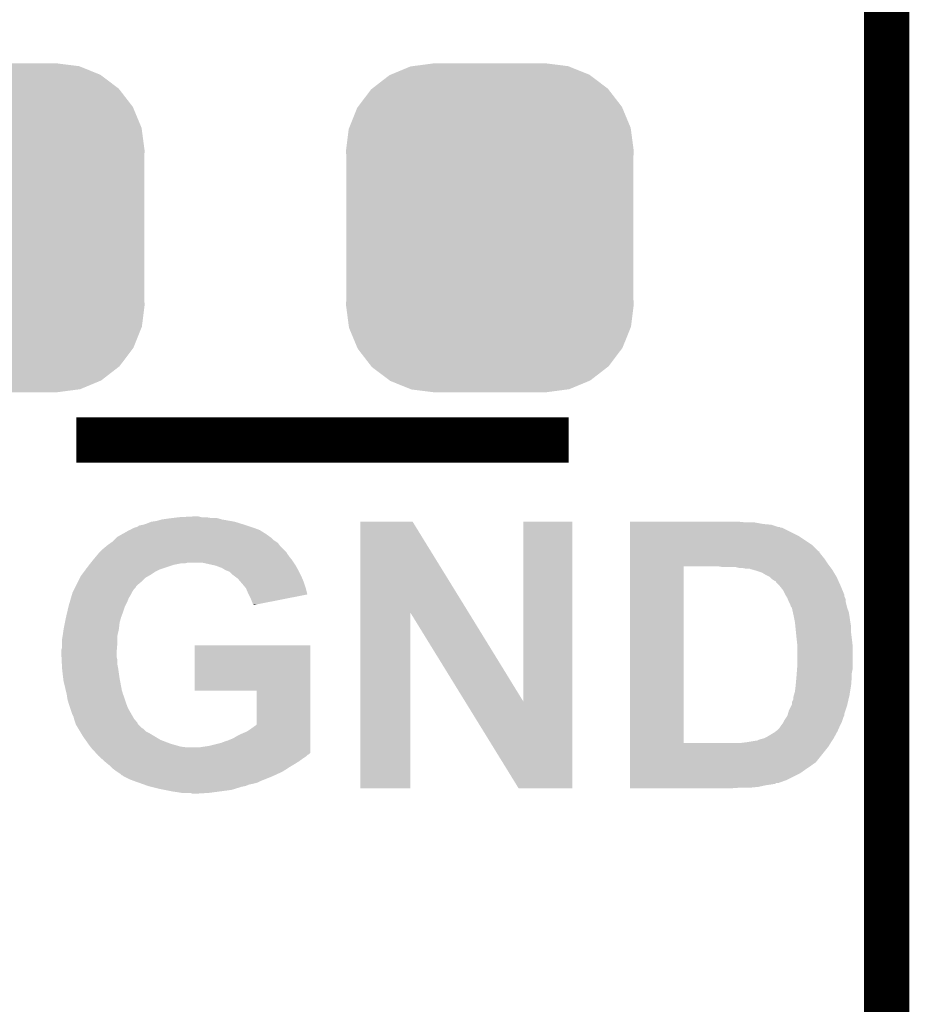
# Model space of a CAD drawing. Extents: x -0.05 to 0.95, y -0.15 to 2.1.
# Tile 28 of 38: x 0.67 to 0.79, y 1.25 to 1.38. Entities that reach past the tile are written whole.
import ezdxf

# ---------------------------------------------------------------- set-up
doc = ezdxf.new("R2010")
doc.units = 0
doc.layers.get('0').update_dxf_attribs({"linetype": 'CONTINUOUS'})
for name, color, linetype in [('PAC1811_CLICK_V100A_GKO', 5, 'CONTINUOUS'), ('PAC1811_CLICK_V100A_GTO', 14, 'CONTINUOUS'), ('PAC1811_CLICK_V100A_GTS', 12, 'CONTINUOUS')]:
    doc.layers.add(name, color=color, linetype=linetype)

# ---------------------------------------------------------------- blocks, each defined once
blk = doc.blocks.new('CUSTOM_86')
for points in [[(-0.01312, 0.02021), (-0.0105, 0.0213), (0.01316, 0.02021), (0.01045, 0.0213)], [(-0.0105, 0.0213), (-0.01022, 0.02134), (0.01045, 0.0213), (0.01036, 0.02134)], [(-0.01022, 0.02134), (-0.0075, 0.0217), (0.01036, 0.02134), (0.0075, 0.0217)], [(-0.01555, 0.01838), (-0.01329, 0.02013), (0.01558, 0.01838), (0.01326, 0.02013)], [(-0.01329, 0.02013), (-0.01312, 0.02021), (0.01326, 0.02013), (0.01316, 0.02021)], [(-0.01741, 0.01599), (-0.01568, 0.01828), (0.01743, 0.01599), (0.01566, 0.01828)], [(-0.01568, 0.01828), (-0.01555, 0.01838), (0.01566, 0.01828), (0.01558, 0.01838)], [(-0.01858, 0.0132), (-0.01751, 0.01586), (0.0186, 0.0132), (0.01749, 0.01586)], [(-0.01751, 0.01586), (-0.01741, 0.01599), (0.01749, 0.01586), (0.01743, 0.01599)], [(-0.019, 0.0102), (-0.01864, 0.01306), (0.019, 0.0102), (0.01862, 0.01306)], [(-0.01864, 0.01306), (-0.01858, 0.0132), (0.01862, 0.01306), (0.0186, 0.0132)], [(-0.01895, 0.00913), (-0.019, 0.0102), (0.01895, 0.00913), (0.019, 0.0102)], [(-0.01895, -0.00913), (-0.01895, 0.00913), (0.01895, -0.00913), (0.01895, 0.00913)], [(-0.019, -0.0102), (-0.01895, -0.00913), (0.019, -0.0102), (0.01895, -0.00913)], [(-0.01862, -0.01306), (-0.019, -0.0102), (0.01864, -0.01306), (0.019, -0.0102)], [(-0.0186, -0.0132), (-0.01862, -0.01306), (0.01858, -0.0132), (0.01864, -0.01306)], [(-0.01749, -0.01586), (-0.0186, -0.0132), (0.01751, -0.01586), (0.01858, -0.0132)], [(-0.01743, -0.01599), (-0.01749, -0.01586), (0.01741, -0.01599), (0.01751, -0.01586)], [(-0.01566, -0.01828), (-0.01743, -0.01599), (0.01568, -0.01828), (0.01741, -0.01599)], [(-0.01558, -0.01838), (-0.01566, -0.01828), (0.01555, -0.01838), (0.01568, -0.01828)], [(-0.01326, -0.02013), (-0.01558, -0.01838), (0.01329, -0.02013), (0.01555, -0.01838)], [(-0.01316, -0.02021), (-0.01326, -0.02013), (0.01312, -0.02021), (0.01329, -0.02013)], [(-0.01045, -0.0213), (-0.01316, -0.02021), (0.0105, -0.0213), (0.01312, -0.02021)], [(-0.01036, -0.02134), (-0.01045, -0.0213), (0.01022, -0.02134), (0.0105, -0.0213)], [(-0.0075, -0.0217), (-0.01036, -0.02134), (0.0075, -0.0217), (0.01022, -0.02134)]]:
    blk.add_solid(points)

msp = doc.modelspace()

# ---------------------------------------------------------------- linework, layer by layer
at = {"layer": 'PAC1811_CLICK_V100A_GKO', "const_width": 0.006}
msp.add_lwpolyline([(0.725, 1), (0.785, 1.06), (0.785, 2.055)], dxfattribs=at)
at = {"layer": 'PAC1811_CLICK_V100A_GTO', "const_width": 0.006}
msp.add_lwpolyline([(0.678, 1.323), (0.743, 1.323)], dxfattribs=at)
at = {"layer": 'PAC1811_CLICK_V100A_GTO'}
for points in [[(0.686, 1.3115), (0.6863, 1.3117), (0.7011, 1.3115), (0.7005, 1.3117)], [(0.6863, 1.3117), (0.6868, 1.3118), (0.7005, 1.3117), (0.70018, 1.3118)], [(0.6868, 1.3118), (0.6874, 1.312), (0.70018, 1.3118), (0.69954, 1.312)], [(0.6874, 1.312), (0.6879, 1.3122), (0.69954, 1.312), (0.6989, 1.3122)], [(0.6879, 1.3122), (0.6886, 1.3123), (0.6989, 1.3122), (0.69833, 1.3123)], [(0.6886, 1.3123), (0.6893, 1.3125), (0.69833, 1.3123), (0.6972, 1.3125)], [(0.6893, 1.3125), (0.69, 1.3126), (0.6972, 1.3125), (0.69685, 1.3126)], [(0.69, 1.3126), (0.6908, 1.3127), (0.69685, 1.3126), (0.6965, 1.3127)], [(0.6908, 1.3127), (0.6916, 1.3128), (0.6957, 1.3127), (0.6951, 1.3128)], [(0.6916, 1.3128), (0.6935, 1.3129), (0.6945, 1.3128), (0.6941, 1.3129)], [(0.7155, 1.3002), (0.7155, 1.3122), (0.7298, 1.3002), (0.7224, 1.3122)], [(0.7155, 1.3122), (0.7155, 1.3122), (0.7224, 1.3122), (0.7155, 1.3122)], [(0.737, 1.2885), (0.737, 1.3122), (0.7435, 1.2885), (0.7435, 1.3122)], [(0.737, 1.3122), (0.737, 1.3122), (0.7435, 1.3122), (0.737, 1.3122)], [(0.7511, 1.3121), (0.7511, 1.3122), (0.7665, 1.3121), (0.7655, 1.3122)], [(0.7511, 1.3119), (0.7511, 1.3121), (0.7687, 1.3119), (0.7676, 1.3121)], [(0.7511, 1.3118), (0.7511, 1.3119), (0.7698, 1.3118), (0.7687, 1.3119)], [(0.7511, 1.3115), (0.7511, 1.3118), (0.7707, 1.3115), (0.7698, 1.3118)], [(0.6834, 1.3102), (0.68411, 1.3106), (0.70356, 1.3102), (0.703, 1.3106)], [(0.68411, 1.3106), (0.685, 1.3111), (0.703, 1.3106), (0.7022, 1.3111)], [(0.6851, 1.3111), (0.6852, 1.3112), (0.7022, 1.3111), (0.70193, 1.3112)], [(0.6852, 1.3112), (0.6856, 1.3114), (0.70193, 1.3112), (0.7014, 1.3114)], [(0.6856, 1.3114), (0.686, 1.3115), (0.7014, 1.3114), (0.7011, 1.3115)], [(0.7511, 1.3114), (0.7511, 1.3115), (0.771, 1.3114), (0.7709, 1.3115)], [(0.7511, 1.3115), (0.7511, 1.3115), (0.7709, 1.3115), (0.7707, 1.3115)], [(0.7511, 1.3103), (0.7511, 1.3114), (0.7734, 1.3103), (0.7712, 1.3114)], [(0.7511, 1.3114), (0.7511, 1.3114), (0.7712, 1.3114), (0.771, 1.3114)], [(0.68198, 1.309), (0.6821, 1.3091), (0.7049, 1.309), (0.70483, 1.3091)], [(0.6821, 1.3091), (0.68252, 1.3094), (0.70483, 1.3091), (0.7046, 1.3094)], [(0.68252, 1.3094), (0.6828, 1.3096), (0.7046, 1.3094), (0.7043, 1.3096)], [(0.6828, 1.3096), (0.683, 1.3098), (0.7043, 1.3096), (0.704, 1.3098)], [(0.683, 1.3098), (0.6833, 1.3101), (0.704, 1.3098), (0.7037, 1.3101)], [(0.6833, 1.3101), (0.6834, 1.3102), (0.7037, 1.3101), (0.70356, 1.3102)], [(0.7511, 1.3091), (0.7511, 1.3103), (0.7752, 1.3091), (0.7734, 1.3103)], [(0.7511, 1.3083), (0.7511, 1.3091), (0.776, 1.3083), (0.7752, 1.3091)], [(0.68057, 1.3076), (0.6809, 1.308), (0.7061, 1.3076), (0.70583, 1.308)], [(0.6809, 1.308), (0.6811, 1.3082), (0.70583, 1.308), (0.7057, 1.3082)], [(0.6811, 1.3082), (0.6815, 1.3086), (0.7057, 1.3082), (0.7053, 1.3086)], [(0.6815, 1.3086), (0.68198, 1.309), (0.7053, 1.3086), (0.7049, 1.309)], [(0.7511, 1.3082), (0.7511, 1.3083), (0.7761, 1.3082), (0.7761, 1.3083)], [(0.7511, 1.3083), (0.7511, 1.3083), (0.7761, 1.3083), (0.776, 1.3083)], [(0.7511, 1.3078), (0.7511, 1.3082), (0.7764, 1.3078), (0.7761, 1.3082)], [(0.7511, 1.3073), (0.7511, 1.3078), (0.7768, 1.3073), (0.7764, 1.3078)], [(0.6796, 1.3064), (0.67968, 1.3065), (0.6905, 1.3064), (0.6908, 1.3065)], [(0.67968, 1.3065), (0.67984, 1.3067), (0.6908, 1.3065), (0.6918, 1.3067)], [(0.67984, 1.3067), (0.67992, 1.3068), (0.6923, 1.3067), (0.6927, 1.3068)], [(0.67992, 1.3068), (0.68016, 1.3071), (0.7067, 1.3068), (0.7065, 1.3071)], [(0.68016, 1.3071), (0.6804, 1.3074), (0.7065, 1.3071), (0.70626, 1.3074)], [(0.6804, 1.3074), (0.68057, 1.3076), (0.70626, 1.3074), (0.7061, 1.3076)], [(0.69595, 1.3065), (0.6946, 1.3068), (0.7069, 1.3065), (0.7067, 1.3068)], [(0.6964, 1.3064), (0.69595, 1.3065), (0.70696, 1.3064), (0.7069, 1.3065)], [(0.7511, 1.3067), (0.7511, 1.3073), (0.7772, 1.3067), (0.7768, 1.3073)], [(0.7511, 1.3063), (0.7511, 1.3067), (0.7775, 1.3063), (0.7772, 1.3067)], [(0.6785, 1.3049), (0.6787, 1.3052), (0.68728, 1.3049), (0.6878, 1.3052)], [(0.6787, 1.3052), (0.679, 1.3056), (0.6878, 1.3052), (0.6884, 1.3056)], [(0.679, 1.3056), (0.67922, 1.3059), (0.6884, 1.3056), (0.689, 1.3059)], [(0.67922, 1.3059), (0.6796, 1.3064), (0.689, 1.3059), (0.6905, 1.3064)], [(0.6972, 1.3061), (0.6964, 1.3064), (0.70713, 1.3061), (0.70696, 1.3064)], [(0.6977, 1.3058), (0.6972, 1.3061), (0.7073, 1.3058), (0.70713, 1.3061)], [(0.6982, 1.3056), (0.6977, 1.3058), (0.7074, 1.3056), (0.7073, 1.3058)], [(0.6985, 1.3053), (0.6982, 1.3056), (0.70755, 1.3053), (0.7074, 1.3056)], [(0.6989, 1.305), (0.6985, 1.3053), (0.7077, 1.305), (0.70755, 1.3053)], [(0.7511, 1.283), (0.7511, 1.3063), (0.7582, 1.283), (0.7582, 1.3063)], [(0.7635, 1.3062), (0.7628, 1.3063), (0.77758, 1.3062), (0.7775, 1.3063)], [(0.7655, 1.3061), (0.7651, 1.3062), (0.77765, 1.3061), (0.77758, 1.3062)], [(0.7664, 1.306), (0.7659, 1.3061), (0.77772, 1.306), (0.77765, 1.3061)], [(0.7671, 1.3059), (0.7669, 1.306), (0.7778, 1.3059), (0.77772, 1.306)], [(0.7679, 1.3057), (0.7672, 1.3059), (0.77792, 1.3057), (0.7778, 1.3059)], [(0.7685, 1.3055), (0.7679, 1.3057), (0.77804, 1.3055), (0.77792, 1.3057)], [(0.769, 1.3052), (0.7685, 1.3055), (0.77822, 1.3052), (0.77804, 1.3055)], [(0.7696, 1.3049), (0.769, 1.3052), (0.7784, 1.3049), (0.77822, 1.3052)], [(0.67795, 1.3038), (0.6782, 1.3043), (0.686, 1.3038), (0.6866, 1.3043)], [(0.6782, 1.3043), (0.67845, 1.3048), (0.6866, 1.3043), (0.6871, 1.3048)], [(0.67845, 1.3048), (0.6785, 1.3049), (0.6871, 1.3048), (0.68728, 1.3049)], [(0.6993, 1.3047), (0.6989, 1.305), (0.70783, 1.3047), (0.7077, 1.305)], [(0.69964, 1.3043), (0.6993, 1.3047), (0.708, 1.3043), (0.70783, 1.3047)], [(0.6999, 1.304), (0.69964, 1.3043), (0.7081, 1.304), (0.708, 1.3043)], [(0.7004, 1.3034), (0.6999, 1.304), (0.7083, 1.3034), (0.7081, 1.304)], [(0.7699, 1.3046), (0.7696, 1.3049), (0.77854, 1.3046), (0.7784, 1.3049)], [(0.7702, 1.3044), (0.7699, 1.3046), (0.77863, 1.3044), (0.77854, 1.3046)], [(0.7704, 1.3043), (0.7702, 1.3044), (0.77867, 1.3043), (0.77863, 1.3044)], [(0.7704, 1.3042), (0.7704, 1.3043), (0.77872, 1.3042), (0.77867, 1.3043)], [(0.7708, 1.3038), (0.7704, 1.3042), (0.7789, 1.3038), (0.77872, 1.3042)], [(0.67726, 1.3021), (0.67741, 1.3026), (0.6849, 1.3021), (0.6852, 1.3026)], [(0.67741, 1.3026), (0.6775, 1.3029), (0.6852, 1.3026), (0.68535, 1.3029)], [(0.6775, 1.3029), (0.67755, 1.303), (0.68535, 1.3029), (0.6854, 1.303)], [(0.67755, 1.303), (0.6777, 1.3033), (0.6854, 1.303), (0.6856, 1.3033)], [(0.6777, 1.3033), (0.6778, 1.3035), (0.6856, 1.3033), (0.6858, 1.3035)], [(0.6778, 1.3035), (0.6779, 1.3037), (0.6858, 1.3035), (0.6859, 1.3037)], [(0.6779, 1.3037), (0.67795, 1.3038), (0.6859, 1.3037), (0.686, 1.3038)], [(0.7007, 1.3027), (0.7004, 1.3034), (0.70847, 1.3027), (0.7083, 1.3034)], [(0.70075, 1.3026), (0.7007, 1.3027), (0.7085, 1.3026), (0.70847, 1.3027)], [(0.701, 1.3021), (0.70075, 1.3026), (0.70596, 1.3021), (0.7085, 1.3026)], [(0.7709, 1.3037), (0.7708, 1.3038), (0.77894, 1.3037), (0.7789, 1.3038)], [(0.7713, 1.3032), (0.7709, 1.3037), (0.77915, 1.3032), (0.77894, 1.3037)], [(0.7716, 1.3026), (0.7713, 1.3032), (0.7794, 1.3026), (0.77915, 1.3032)], [(0.77172, 1.3024), (0.7716, 1.3026), (0.7794, 1.3024), (0.7794, 1.3026)], [(0.677, 1.3012), (0.67712, 1.3016), (0.6845, 1.3012), (0.6847, 1.3016)], [(0.67712, 1.3016), (0.67726, 1.3021), (0.6847, 1.3016), (0.6849, 1.3021)], [(0.7012, 1.3016), (0.701, 1.3021), (0.70342, 1.3016), (0.70596, 1.3021)], [(0.7013, 1.3013), (0.7012, 1.3016), (0.70191, 1.3013), (0.70342, 1.3016)], [(0.7014, 1.3013), (0.7013, 1.3013), (0.7019, 1.3013), (0.70191, 1.3013)], [(0.7014, 1.3012), (0.7014, 1.3013), (0.7014, 1.3012), (0.7019, 1.3013)], [(0.77184, 1.3022), (0.77172, 1.3024), (0.7795, 1.3022), (0.7794, 1.3024)], [(0.7719, 1.3021), (0.77184, 1.3022), (0.77953, 1.3021), (0.7795, 1.3022)], [(0.77198, 1.3019), (0.7719, 1.3021), (0.7796, 1.3019), (0.77953, 1.3021)], [(0.7721, 1.3016), (0.77198, 1.3019), (0.7796, 1.3016), (0.7796, 1.3019)], [(0.7723, 1.3012), (0.7721, 1.3016), (0.7797, 1.3012), (0.7796, 1.3016)], [(0.67662, 1.2996), (0.67681, 1.3004), (0.6839, 1.2996), (0.6842, 1.3004)], [(0.67681, 1.3004), (0.67695, 1.301), (0.6842, 1.3004), (0.6844, 1.301)], [(0.67695, 1.301), (0.677, 1.3012), (0.6844, 1.301), (0.6845, 1.3012)], [(0.7155, 1.277), (0.7155, 1.3002), (0.7221, 1.277), (0.7221, 1.3002)], [(0.72931, 1.2885), (0.7221, 1.3002), (0.737, 1.2885), (0.7298, 1.3002)], [(0.7724, 1.3009), (0.7723, 1.3012), (0.77978, 1.3009), (0.7797, 1.3012)], [(0.7725, 1.3008), (0.7725, 1.3009), (0.7798, 1.3008), (0.77978, 1.3009)], [(0.77261, 1.3003), (0.7725, 1.3008), (0.78, 1.3003), (0.7798, 1.3008)], [(0.7727, 1.2999), (0.77261, 1.3003), (0.78007, 1.2999), (0.78, 1.3003)], [(0.6763, 1.298), (0.67648, 1.2989), (0.6836, 1.298), (0.6837, 1.2989)], [(0.67648, 1.2989), (0.6766, 1.2995), (0.6837, 1.2989), (0.68387, 1.2995)], [(0.6766, 1.2995), (0.67662, 1.2996), (0.68387, 1.2995), (0.6839, 1.2996)], [(0.77274, 1.2997), (0.7727, 1.2999), (0.7801, 1.2997), (0.78007, 1.2999)], [(0.77288, 1.299), (0.77274, 1.2997), (0.7802, 1.299), (0.7801, 1.2997)], [(0.7729, 1.2989), (0.77288, 1.299), (0.78022, 1.2989), (0.7802, 1.299)], [(0.77295, 1.2984), (0.7729, 1.2989), (0.7803, 1.2984), (0.78022, 1.2989)], [(0.6762, 1.2973), (0.6763, 1.298), (0.68344, 1.2973), (0.6836, 1.298)], [(0.77303, 1.2976), (0.77295, 1.2984), (0.7803, 1.2976), (0.7803, 1.2984)], [(0.7731, 1.2969), (0.77303, 1.2976), (0.78039, 1.2969), (0.7803, 1.2976)], [(0.6761, 1.2967), (0.67617, 1.2971), (0.6834, 1.2967), (0.6834, 1.2971)], [(0.6761, 1.2961), (0.6761, 1.2967), (0.6834, 1.2961), (0.6834, 1.2967)], [(0.6761, 1.2956), (0.6761, 1.2961), (0.68335, 1.2956), (0.6834, 1.2961)], [(0.67617, 1.2971), (0.6762, 1.2973), (0.6834, 1.2971), (0.68344, 1.2973)], [(0.7732, 1.296), (0.7731, 1.2969), (0.7805, 1.296), (0.78039, 1.2969)], [(0.676, 1.2953), (0.6761, 1.2956), (0.68333, 1.2953), (0.68335, 1.2956)], [(0.676, 1.295), (0.676, 1.2953), (0.6833, 1.295), (0.68333, 1.2953)], [(0.676, 1.2947), (0.676, 1.295), (0.6833, 1.2947), (0.6833, 1.295)], [(0.6936, 1.2899), (0.6936, 1.2959), (0.7089, 1.2899), (0.7089, 1.2959)], [(0.6936, 1.2959), (0.6936, 1.2959), (0.7089, 1.2959), (0.6936, 1.2959)], [(0.7732, 1.2931), (0.7732, 1.296), (0.7805, 1.2931), (0.7805, 1.296)], [(0.67602, 1.2944), (0.676, 1.2947), (0.6833, 1.2944), (0.6833, 1.2947)], [(0.67604, 1.294), (0.67602, 1.2944), (0.6834, 1.294), (0.6833, 1.2944)], [(0.67607, 1.2934), (0.67604, 1.294), (0.6834, 1.2934), (0.6834, 1.294)], [(0.67609, 1.2929), (0.67607, 1.2934), (0.6835, 1.2929), (0.6834, 1.2934)], [(0.6761, 1.2928), (0.67609, 1.2929), (0.68351, 1.2928), (0.6835, 1.2929)], [(0.67625, 1.2915), (0.6761, 1.2928), (0.6837, 1.2915), (0.68351, 1.2928)], [(0.7731, 1.2918), (0.77313, 1.2922), (0.7804, 1.2918), (0.7804, 1.2922)], [(0.77313, 1.2922), (0.77317, 1.2927), (0.7804, 1.2922), (0.7805, 1.2927)], [(0.77317, 1.2927), (0.7732, 1.2931), (0.7805, 1.2927), (0.7805, 1.2931)], [(0.6763, 1.2911), (0.67625, 1.2915), (0.68378, 1.2911), (0.6837, 1.2915)], [(0.6766, 1.2899), (0.6763, 1.2911), (0.684, 1.2899), (0.68378, 1.2911)], [(0.773, 1.2907), (0.77309, 1.2917), (0.78032, 1.2907), (0.7804, 1.2917)], [(0.77309, 1.2917), (0.7731, 1.2918), (0.7804, 1.2917), (0.7804, 1.2918)], [(0.6767, 1.2895), (0.6766, 1.2899), (0.68413, 1.2895), (0.684, 1.2899)], [(0.7018, 1.2854), (0.7018, 1.2899), (0.7089, 1.2854), (0.7089, 1.2899)], [(0.77276, 1.2893), (0.7729, 1.2898), (0.7801, 1.2893), (0.78018, 1.2898)], [(0.7729, 1.2898), (0.77298, 1.2905), (0.78018, 1.2898), (0.7803, 1.2905)], [(0.77298, 1.2905), (0.773, 1.2907), (0.7803, 1.2905), (0.78032, 1.2907)], [(0.6768, 1.2888), (0.6767, 1.2895), (0.68437, 1.2888), (0.68413, 1.2895)], [(0.67691, 1.2884), (0.6768, 1.2888), (0.6845, 1.2884), (0.68437, 1.2888)], [(0.677, 1.2881), (0.67691, 1.2884), (0.68461, 1.2881), (0.6845, 1.2884)], [(0.7364, 1.277), (0.72931, 1.2885), (0.7435, 1.277), (0.7435, 1.2885)], [(0.7725, 1.2884), (0.7727, 1.2888), (0.77989, 1.2884), (0.77998, 1.2888)], [(0.7725, 1.2881), (0.7725, 1.2884), (0.77982, 1.2881), (0.77989, 1.2884)], [(0.7727, 1.2891), (0.77276, 1.2893), (0.78005, 1.2891), (0.7801, 1.2893)], [(0.7727, 1.2888), (0.7727, 1.2891), (0.77998, 1.2888), (0.78005, 1.2891)], [(0.67717, 1.2876), (0.677, 1.2881), (0.6848, 1.2876), (0.68461, 1.2881)], [(0.6774, 1.2869), (0.67717, 1.2876), (0.6852, 1.2869), (0.6848, 1.2876)], [(0.77196, 1.2868), (0.7721, 1.2873), (0.7794, 1.2868), (0.77957, 1.2873)], [(0.7721, 1.2873), (0.77245, 1.288), (0.77957, 1.2873), (0.7798, 1.288)], [(0.77245, 1.288), (0.7725, 1.2881), (0.7798, 1.288), (0.77982, 1.2881)], [(0.6776, 1.2865), (0.6774, 1.2869), (0.68543, 1.2865), (0.6852, 1.2869)], [(0.67768, 1.2862), (0.6776, 1.2865), (0.6856, 1.2862), (0.68543, 1.2865)], [(0.6777, 1.2861), (0.67768, 1.2862), (0.68568, 1.2861), (0.6856, 1.2862)], [(0.67787, 1.2856), (0.6777, 1.2861), (0.6861, 1.2856), (0.68568, 1.2861)], [(0.7713, 1.2856), (0.7714, 1.2858), (0.779, 1.2856), (0.7791, 1.2858)], [(0.7714, 1.2858), (0.7715, 1.286), (0.7791, 1.2858), (0.77917, 1.286)], [(0.7715, 1.286), (0.77177, 1.2864), (0.77917, 1.286), (0.7793, 1.2864)], [(0.77177, 1.2864), (0.7719, 1.2866), (0.7793, 1.2864), (0.7794, 1.2866)], [(0.7719, 1.2866), (0.77196, 1.2868), (0.7794, 1.2866), (0.7794, 1.2868)], [(0.6779, 1.2855), (0.67787, 1.2856), (0.6861, 1.2855), (0.6861, 1.2856)], [(0.678, 1.2853), (0.6779, 1.2855), (0.6863, 1.2853), (0.6861, 1.2855)], [(0.67818, 1.285), (0.678, 1.2853), (0.6866, 1.285), (0.6863, 1.2853)], [(0.6783, 1.2848), (0.67818, 1.285), (0.6869, 1.2848), (0.6866, 1.285)], [(0.67848, 1.2845), (0.6783, 1.2848), (0.6872, 1.2845), (0.6869, 1.2848)], [(0.6786, 1.2843), (0.67848, 1.2845), (0.6876, 1.2843), (0.6872, 1.2845)], [(0.6998, 1.2842), (0.7005, 1.2845), (0.7089, 1.2842), (0.7089, 1.2845)], [(0.7005, 1.2845), (0.7011, 1.2849), (0.7089, 1.2845), (0.7089, 1.2849)], [(0.7011, 1.2849), (0.7018, 1.2854), (0.7089, 1.2849), (0.7089, 1.2854)], [(0.7692, 1.2838), (0.7702, 1.2844), (0.77811, 1.2838), (0.77844, 1.2844)], [(0.7702, 1.2844), (0.77033, 1.2845), (0.77844, 1.2844), (0.7785, 1.2845)], [(0.77033, 1.2845), (0.7706, 1.2847), (0.7785, 1.2845), (0.77859, 1.2847)], [(0.7706, 1.2847), (0.7708, 1.2849), (0.77859, 1.2847), (0.77868, 1.2849)], [(0.7708, 1.2849), (0.771, 1.2852), (0.77868, 1.2849), (0.77881, 1.2852)], [(0.771, 1.2852), (0.77115, 1.2854), (0.77881, 1.2852), (0.7789, 1.2854)], [(0.77115, 1.2854), (0.7713, 1.2856), (0.7789, 1.2854), (0.779, 1.2856)], [(0.6789, 1.2838), (0.6786, 1.2843), (0.68843, 1.2838), (0.6876, 1.2843)], [(0.67919, 1.2834), (0.6789, 1.2838), (0.6891, 1.2834), (0.68843, 1.2838)], [(0.67954, 1.2829), (0.67919, 1.2834), (0.6904, 1.2829), (0.6891, 1.2834)], [(0.6971, 1.283), (0.6979, 1.2833), (0.7089, 1.283), (0.7089, 1.2833)], [(0.698, 1.2833), (0.6982, 1.2834), (0.7089, 1.2833), (0.7089, 1.2834)], [(0.6982, 1.2834), (0.6987, 1.2836), (0.7089, 1.2834), (0.7089, 1.2836)], [(0.6987, 1.2836), (0.6992, 1.2839), (0.7089, 1.2836), (0.7089, 1.2839)], [(0.6992, 1.2839), (0.6998, 1.2842), (0.7089, 1.2839), (0.7089, 1.2842)], [(0.7658, 1.283), (0.7666, 1.2831), (0.77762, 1.283), (0.77768, 1.2831)], [(0.7666, 1.2831), (0.7678, 1.2833), (0.77768, 1.2831), (0.77781, 1.2833)], [(0.7679, 1.2833), (0.7681, 1.2834), (0.77781, 1.2833), (0.77787, 1.2834)], [(0.7681, 1.2834), (0.7684, 1.2835), (0.77787, 1.2834), (0.77794, 1.2835)], [(0.7684, 1.2835), (0.7688, 1.2836), (0.77794, 1.2835), (0.778, 1.2836)], [(0.7688, 1.2836), (0.7692, 1.2838), (0.778, 1.2836), (0.77811, 1.2838)], [(0.67983, 1.2825), (0.67954, 1.2829), (0.6918, 1.2825), (0.6904, 1.2829)], [(0.6799, 1.2824), (0.67983, 1.2825), (0.6926, 1.2824), (0.6918, 1.2825)], [(0.68054, 1.2817), (0.6799, 1.2824), (0.7089, 1.2817), (0.7089, 1.2824)], [(0.6942, 1.2824), (0.6948, 1.2825), (0.7089, 1.2824), (0.7089, 1.2825)], [(0.6948, 1.2825), (0.6955, 1.2826), (0.7089, 1.2825), (0.7089, 1.2826)], [(0.6955, 1.2826), (0.6971, 1.283), (0.7089, 1.2826), (0.7089, 1.283)], [(0.7511, 1.2825), (0.7511, 1.283), (0.7773, 1.2825), (0.77762, 1.283)], [(0.7511, 1.283), (0.7511, 1.283), (0.7658, 1.283), (0.7582, 1.283)], [(0.7511, 1.2805), (0.7511, 1.2825), (0.7757, 1.2805), (0.7773, 1.2825)], [(0.68072, 1.2815), (0.68054, 1.2817), (0.7087, 1.2815), (0.7089, 1.2817)], [(0.68081, 1.2814), (0.68072, 1.2815), (0.7085, 1.2814), (0.7087, 1.2815)], [(0.6809, 1.2813), (0.68081, 1.2814), (0.7084, 1.2813), (0.7085, 1.2814)], [(0.68101, 1.2812), (0.6809, 1.2813), (0.7083, 1.2812), (0.7084, 1.2813)], [(0.68123, 1.281), (0.68101, 1.2812), (0.708, 1.281), (0.7083, 1.2812)], [(0.68179, 1.2805), (0.68123, 1.281), (0.7073, 1.2805), (0.708, 1.281)], [(0.6819, 1.2804), (0.68179, 1.2805), (0.70713, 1.2804), (0.7073, 1.2805)], [(0.7511, 1.2804), (0.7511, 1.2805), (0.7756, 1.2804), (0.7757, 1.2805)], [(0.6824, 1.28), (0.6819, 1.2804), (0.70647, 1.28), (0.70713, 1.2804)], [(0.6825, 1.2799), (0.6824, 1.28), (0.7063, 1.2799), (0.70647, 1.28)], [(0.6828, 1.2796), (0.6825, 1.2799), (0.70583, 1.2796), (0.7063, 1.2799)], [(0.6832, 1.2793), (0.6828, 1.2796), (0.70536, 1.2793), (0.70583, 1.2796)], [(0.68335, 1.2792), (0.6832, 1.2793), (0.7052, 1.2792), (0.70536, 1.2793)], [(0.6838, 1.2789), (0.68335, 1.2792), (0.70455, 1.2789), (0.7052, 1.2792)], [(0.7511, 1.2802), (0.7511, 1.2804), (0.7753, 1.2802), (0.7756, 1.2804)], [(0.7511, 1.2799), (0.7511, 1.2802), (0.7749, 1.2799), (0.7753, 1.2802)], [(0.7511, 1.2795), (0.7511, 1.2799), (0.7743, 1.2795), (0.7749, 1.2799)], [(0.7511, 1.279), (0.7511, 1.2795), (0.7736, 1.279), (0.7743, 1.2795)], [(0.684, 1.2787), (0.6838, 1.2789), (0.70412, 1.2787), (0.70455, 1.2789)], [(0.6842, 1.2786), (0.6841, 1.2787), (0.7039, 1.2786), (0.70412, 1.2787)], [(0.685, 1.2782), (0.6842, 1.2786), (0.7029, 1.2782), (0.7039, 1.2786)], [(0.68553, 1.278), (0.685, 1.2782), (0.7024, 1.278), (0.7029, 1.2782)], [(0.6858, 1.2779), (0.68553, 1.278), (0.7022, 1.2779), (0.7024, 1.278)], [(0.68608, 1.2778), (0.6858, 1.2779), (0.702, 1.2778), (0.7022, 1.2779)], [(0.7511, 1.2781), (0.7511, 1.279), (0.7718, 1.2781), (0.7736, 1.279)], [(0.7511, 1.2777), (0.7511, 1.2781), (0.7707, 1.2777), (0.7718, 1.2781)], [(0.68637, 1.2777), (0.68608, 1.2778), (0.7017, 1.2777), (0.702, 1.2778)], [(0.68665, 1.2776), (0.68637, 1.2777), (0.7013, 1.2776), (0.7017, 1.2777)], [(0.68693, 1.2775), (0.68665, 1.2776), (0.7008, 1.2775), (0.7013, 1.2776)], [(0.6875, 1.2773), (0.68693, 1.2775), (0.7003, 1.2773), (0.7008, 1.2775)], [(0.6879, 1.2772), (0.6875, 1.2773), (0.6998, 1.2772), (0.7003, 1.2773)], [(0.6891, 1.2769), (0.6879, 1.2772), (0.69882, 1.2769), (0.6998, 1.2772)], [(0.6896, 1.2768), (0.6891, 1.2769), (0.6985, 1.2768), (0.69882, 1.2769)], [(0.6906, 1.2766), (0.6896, 1.2768), (0.697, 1.2766), (0.6985, 1.2768)], [(0.6913, 1.2765), (0.6906, 1.2766), (0.69625, 1.2765), (0.697, 1.2766)], [(0.7511, 1.2776), (0.7511, 1.2777), (0.7703, 1.2776), (0.7704, 1.2777)], [(0.7511, 1.2777), (0.7511, 1.2777), (0.7704, 1.2777), (0.7707, 1.2777)], [(0.7511, 1.2775), (0.7511, 1.2776), (0.7697, 1.2775), (0.7703, 1.2776)], [(0.7511, 1.2774), (0.7511, 1.2775), (0.769, 1.2774), (0.7697, 1.2775)], [(0.7511, 1.2772), (0.7511, 1.2774), (0.7681, 1.2772), (0.769, 1.2774)], [(0.7511, 1.2771), (0.7511, 1.2772), (0.7671, 1.2771), (0.7681, 1.2772)], [(0.7511, 1.277), (0.7511, 1.2771), (0.76441, 1.277), (0.7658, 1.2771)], [(0.7644, 1.277), (0.7511, 1.277), (0.7644, 1.277), (0.76441, 1.277)], [(0.6919, 1.2764), (0.6913, 1.2765), (0.6955, 1.2764), (0.69625, 1.2765)], [(0.6933, 1.2763), (0.693, 1.2764), (0.6939, 1.2763), (0.6955, 1.2764)]]:
    msp.add_solid(points, dxfattribs=at)

# ---------------------------------------------------------------- block references
at = {"layer": 'PAC1811_CLICK_V100A_GTS'}
for p in [(0.668, 1.351), (0.7326, 1.351)]:
    msp.add_blockref('CUSTOM_86', p, dxfattribs=at)

doc.saveas('drawing.dxf')
